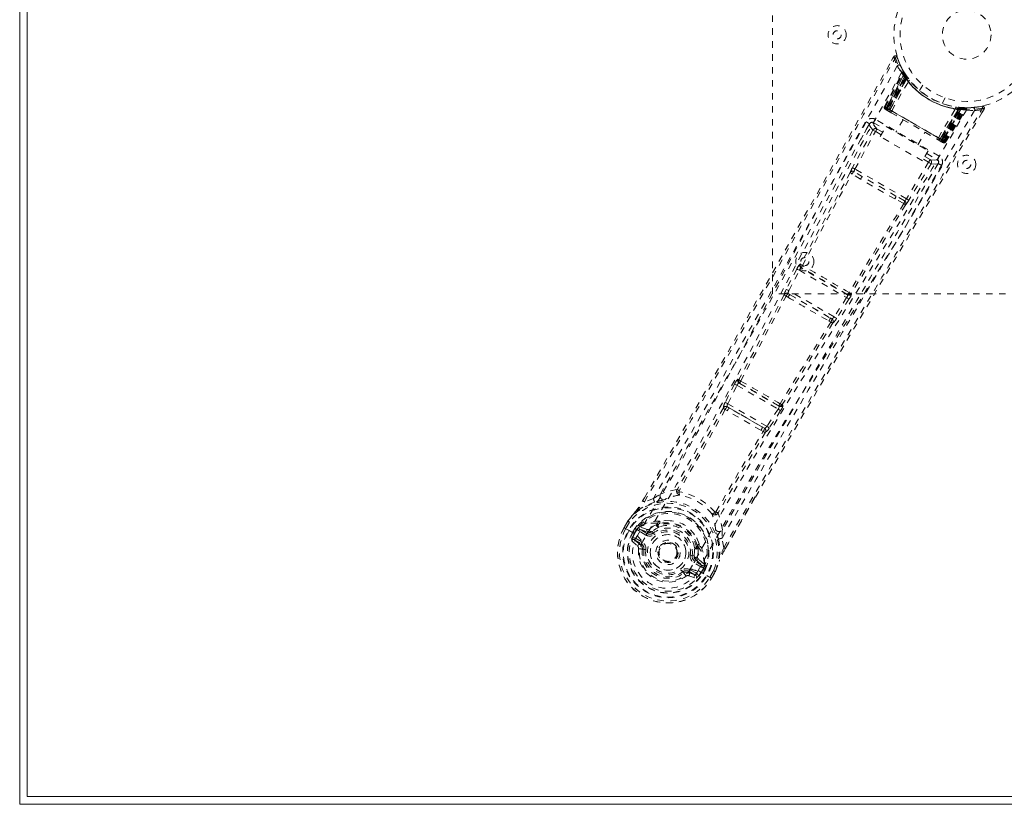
# Model space of a CAD drawing. Header units: inches. Extents: x 16.9 to 112.4, y 51.2 to 74.9.
# Tile 1 of 6: x 16.9 to 32.1, y 51.2 to 63.3. Entities that reach past the tile are written whole.
import ezdxf

# ---------------------------------------------------------------- set-up
doc = ezdxf.new("R2010")
doc.units = ezdxf.units.IN
doc.header["$MEASUREMENT"] = 0
doc.linetypes.add('SLD-Dashed', pattern=[0.075, 0.05, -0.025])
doc.linetypes.add('SLD-Solid', pattern=[0])

msp = doc.modelspace()

# ---------------------------------------------------------------- linework, layer by layer
at = {"color": 7, "linetype": 'SLD-Solid', "lineweight": 15}
for p, q in [((16.862, 51.194), (16.862, 74.944)), ((16.98, 51.312), (16.98, 74.826)), ((16.98, 74.826), (16.98, 51.312)), ((112.244, 51.312), (16.98, 51.312)), ((16.98, 51.312), (112.244, 51.312)), ((112.362, 51.194), (16.862, 51.194))]:
    msp.add_line(p, q, dxfattribs=at)
at = {"color": 7, "linetype": 'SLD-Dashed', "lineweight": 0}
for p, q in [((28.487, 59.069), (28.487, 67.069)), ((30.359, 62.728), (30.326, 62.67)), ((30.385, 62.714), (30.414, 62.723)), ((30.432, 62.672), (30.412, 62.723)), ((30.508, 62.51), (30.501, 62.523)), ((30.511, 62.503), (30.503, 62.516)), ((30.216, 61.96), (30.501, 62.494)), ((30.228, 61.953), (30.508, 62.481)), ((30.521, 62.465), (30.244, 61.939)), ((30.244, 61.944), (30.519, 62.462)), ((30.528, 62.422), (30.25, 61.94)), ((30.256, 61.936), (30.533, 62.416)), ((30.262, 61.933), (30.537, 62.41)), ((30.541, 62.404), (30.267, 61.93)), ((30.548, 62.393), (30.278, 61.924)), ((30.283, 61.921), (30.553, 62.388)), ((30.302, 61.91), (30.561, 62.397)), ((30.561, 62.396), (30.303, 61.91)), ((30.329, 61.895), (30.586, 62.348)), ((30.508, 62.481), (30.501, 62.494)), ((30.54, 62.458), (30.519, 62.491)), ((30.561, 62.397), (30.519, 62.462)), ((30.528, 62.422), (30.552, 62.439)), ((30.533, 62.416), (30.528, 62.422)), ((30.533, 62.416), (30.557, 62.432)), ((30.536, 62.463), (30.552, 62.439)), ((30.537, 62.41), (30.56, 62.427)), ((30.537, 62.41), (30.541, 62.404)), ((30.541, 62.404), (30.565, 62.42)), ((30.548, 62.393), (30.572, 62.41)), ((30.553, 62.388), (30.548, 62.393)), ((30.559, 62.428), (30.55, 62.442)), ((30.552, 62.439), (30.557, 62.432)), ((30.553, 62.388), (30.576, 62.405)), ((30.56, 62.427), (30.559, 62.428)), ((30.561, 62.397), (30.561, 62.396)), ((30.572, 62.41), (30.576, 62.405)), ((30.809, 62.294), (30.76, 62.21)), ((31.107, 62.01), (31.155, 62.094)), ((30.216, 61.96), (30.228, 61.953)), ((30.236, 61.915), (30.242, 61.911)), ((30.244, 61.944), (30.302, 61.91)), ((30.248, 61.908), (30.253, 61.905)), ((30.25, 61.94), (30.256, 61.936)), ((30.255, 61.904), (30.302, 61.877)), ((31.122, 61.437), (30.256, 61.936)), ((30.267, 61.93), (30.262, 61.933)), ((30.264, 61.899), (30.269, 61.896)), ((30.267, 61.93), (31.111, 61.443)), ((30.302, 61.877), (30.269, 61.896)), ((30.278, 61.924), (30.283, 61.921)), ((31.095, 61.452), (30.283, 61.921)), ((30.303, 61.91), (30.302, 61.91)), ((31.049, 61.479), (31.314, 61.928)), ((31.075, 61.463), (31.367, 61.931)), ((31.368, 61.931), (31.076, 61.463)), ((31.364, 61.919), (31.095, 61.452)), ((31.1, 61.449), (31.371, 61.918)), ((31.111, 61.443), (31.384, 61.917)), ((31.392, 61.916), (31.116, 61.44)), ((31.398, 61.916), (31.122, 61.437)), ((31.128, 61.433), (31.407, 61.915)), ((31.131, 61.428), (31.447, 61.93)), ((31.134, 61.429), (31.445, 61.927)), ((31.15, 61.42), (31.467, 61.927)), ((31.162, 61.414), (31.483, 61.927)), ((31.368, 61.948), (31.364, 61.919)), ((31.371, 61.918), (31.364, 61.919)), ((31.367, 61.931), (31.368, 61.931)), ((31.368, 61.948), (31.374, 61.947)), ((31.445, 61.927), (31.368, 61.931)), ((31.374, 61.947), (31.371, 61.918)), ((31.387, 61.946), (31.384, 61.917)), ((31.384, 61.917), (31.392, 61.916)), ((31.395, 61.945), (31.387, 61.946)), ((31.394, 61.945), (31.392, 61.916)), ((31.403, 61.945), (31.394, 61.945)), ((31.396, 61.945), (31.395, 61.945)), ((31.471, 61.941), (31.396, 61.945)), ((31.401, 61.945), (31.398, 61.916)), ((31.407, 61.915), (31.398, 61.916)), ((31.401, 61.945), (31.409, 61.944)), ((31.409, 61.944), (31.407, 61.915)), ((31.409, 61.944), (31.418, 61.944)), ((31.483, 61.927), (31.467, 61.927)), ((31.508, 61.942), (31.492, 61.941)), ((31.724, 61.965), (31.671, 61.956)), ((31.722, 61.864), (31.756, 61.922)), ((31.722, 61.864), (31.756, 61.922)), ((31.723, 61.868), (31.755, 61.923)), ((31.756, 61.922), (31.73, 61.937)), ((31.062, 61.197), (30.078, 61.764)), ((30.506, 61.759), (30.394, 61.566)), ((30.039, 61.598), (29.722, 61.018)), ((29.985, 61.693), (29.845, 61.442)), ((29.992, 61.701), (29.986, 61.695)), ((30.039, 61.598), (30.078, 61.577)), ((30.048, 61.712), (30.219, 61.613)), ((30.191, 61.564), (30.101, 61.616)), ((30.153, 61.498), (30.243, 61.654)), ((30.243, 61.654), (30.892, 61.279)), ((29.761, 60.997), (30.078, 61.577)), ((30.168, 61.525), (30.078, 61.577)), ((30.802, 61.123), (30.153, 61.498)), ((30.732, 61.371), (30.843, 61.564)), ((31.047, 61.446), (31.094, 61.419)), ((31.08, 61.427), (31.047, 61.446)), ((31.076, 61.463), (31.075, 61.463)), ((31.076, 61.463), (31.134, 61.429)), ((31.095, 61.452), (31.1, 61.449)), ((31.116, 61.44), (31.111, 61.443)), ((31.122, 61.437), (31.128, 61.433)), ((31.08, 61.427), (31.085, 61.424)), ((31.096, 61.418), (31.101, 61.415)), ((31.107, 61.412), (31.113, 61.408)), ((31.15, 61.42), (31.162, 61.414)), ((30.892, 61.279), (30.802, 61.123)), ((30.899, 61.103), (30.818, 61.15)), ((30.922, 61.142), (30.84, 61.189)), ((30.869, 61.238), (31.032, 61.144)), ((30.555, 60.538), (29.761, 60.997)), ((30.899, 61.103), (30.555, 60.538)), ((30.938, 61.08), (30.593, 60.515)), ((30.899, 60.833), (31.046, 61.08)), ((31.048, 61.082), (31.05, 61.09)), ((29.849, 60.84), (29.716, 60.924)), ((29.879, 60.879), (29.748, 60.957)), ((30.395, 60.581), (29.879, 60.879)), ((30.515, 60.463), (30.377, 60.536)), ((30.528, 60.507), (30.395, 60.581)), ((28.863, 59.454), (28.701, 59.14)), ((28.922, 59.528), (28.913, 59.529)), ((28.931, 59.47), (28.939, 59.468)), ((29.648, 59.055), (28.931, 59.47)), ((28.741, 59.12), (28.903, 59.434)), ((28.903, 59.434), (29.631, 59.013)), ((34.487, 59.069), (28.487, 59.069)), ((28.698, 59.034), (28.726, 59.018)), ((28.759, 59.058), (28.732, 59.074)), ((29.44, 58.716), (28.741, 59.12)), ((28.759, 59.058), (29.377, 58.701)), ((29.631, 59.013), (29.44, 58.716)), ((29.643, 59.062), (29.648, 59.055)), ((29.708, 59.07), (29.703, 59.077)), ((29.669, 58.989), (29.478, 58.692)), ((29.377, 58.701), (29.405, 58.685)), ((29.359, 58.652), (29.388, 58.636)), ((27.902, 57.679), (27.757, 57.396)), ((27.797, 57.376), (27.941, 57.659)), ((27.941, 57.659), (28.575, 57.293)), ((27.969, 57.749), (27.955, 57.753)), ((27.972, 57.693), (27.986, 57.69)), ((28.59, 57.337), (27.972, 57.693)), ((27.824, 57.308), (27.791, 57.328)), ((28.402, 57.027), (27.797, 57.376)), ((28.579, 57.348), (28.59, 57.337)), ((28.639, 57.362), (28.649, 57.351)), ((27.757, 57.286), (27.791, 57.266)), ((27.824, 57.308), (28.33, 57.017)), ((28.575, 57.293), (28.402, 57.027)), ((28.612, 57.269), (28.439, 57.003)), ((28.309, 56.966), (28.344, 56.947)), ((28.364, 56.997), (28.33, 57.017)), ((27.047, 56.033), (27.047, 56.033)), ((26.482, 55.875), (26.509, 55.921)), ((26.51, 55.921), (26.484, 55.875)), ((26.65, 55.913), (26.509, 55.861)), ((28.221, 55.939), (27.759, 55.139)), ((27.759, 55.137), (28.224, 55.936)), ((27.614, 55.705), (27.614, 55.706)), ((26.195, 55.462), (26.253, 55.563)), ((26.254, 55.562), (26.196, 55.461)), ((26.279, 55.548), (26.222, 55.449)), ((26.255, 55.566), (26.253, 55.563)), ((26.709, 55.53), (26.7, 55.514)), ((26.727, 55.513), (26.717, 55.498)), ((26.73, 55.551), (26.749, 55.56)), ((26.195, 55.462), (26.198, 55.46)), ((26.198, 55.46), (26.245, 55.434)), ((26.245, 55.434), (26.265, 55.423)), ((26.265, 55.423), (26.402, 55.343)), ((26.327, 55.389), (26.363, 55.45)), ((26.327, 55.389), (26.327, 55.389)), ((26.388, 55.434), (26.353, 55.374)), ((26.358, 55.371), (26.353, 55.374)), ((26.397, 55.44), (26.358, 55.371)), ((26.388, 55.434), (26.363, 55.45)), ((26.363, 55.45), (26.363, 55.45)), ((26.388, 55.435), (26.402, 55.448)), ((26.402, 55.448), (26.397, 55.44)), ((26.427, 55.47), (26.421, 55.468)), ((26.534, 55.348), (26.422, 55.413)), ((26.427, 55.47), (26.441, 55.475)), ((26.437, 55.439), (26.562, 55.395)), ((26.549, 55.374), (26.437, 55.439)), ((26.441, 55.475), (26.441, 55.475)), ((26.441, 55.475), (26.441, 55.475)), ((26.551, 55.435), (26.441, 55.475)), ((26.562, 55.395), (26.549, 55.374)), ((26.63, 55.403), (26.648, 55.38)), ((26.313, 55.258), (26.404, 55.178)), ((26.448, 55.198), (26.357, 55.274)), ((26.357, 55.274), (26.458, 55.216)), ((26.372, 55.3), (26.473, 55.242)), ((26.448, 55.198), (26.458, 55.216)), ((26.485, 55.252), (26.486, 55.254)), ((27.353, 55.211), (27.355, 55.191)), ((27.734, 55.154), (27.709, 55.302)), ((26.478, 55.131), (26.479, 55.139)), ((26.502, 55.128), (26.478, 55.131)), ((26.736, 55.152), (26.74, 55.159)), ((26.74, 55.159), (26.748, 55.172)), ((27.315, 55.153), (27.324, 55.169)), ((27.347, 55.162), (27.338, 55.146)), ((27.248, 55.033), (27.277, 55.03)), ((27.39, 54.854), (27.277, 54.919)), ((27.304, 54.967), (27.292, 54.945)), ((27.404, 54.88), (27.292, 54.945)), ((27.304, 54.967), (27.404, 54.88)), ((27.433, 54.902), (27.344, 54.977)), ((27.433, 54.902), (27.437, 54.887)), ((27.117, 54.762), (27.103, 54.781)), ((27.117, 54.762), (27.153, 54.715)), ((27.191, 54.77), (27.201, 54.787)), ((27.302, 54.729), (27.191, 54.77)), ((27.201, 54.787), (27.302, 54.729)), ((27.216, 54.813), (27.317, 54.755)), ((27.22, 54.83), (27.219, 54.829)), ((27.339, 54.802), (27.476, 54.723)), ((27.425, 54.846), (27.385, 54.778)), ((27.385, 54.778), (27.39, 54.775)), ((27.39, 54.775), (27.425, 54.835)), ((27.451, 54.822), (27.416, 54.76)), ((27.43, 54.855), (27.425, 54.846)), ((27.425, 54.836), (27.43, 54.855)), ((27.451, 54.822), (27.425, 54.835)), ((27.437, 54.887), (27.437, 54.888)), ((27.437, 54.887), (27.437, 54.887)), ((27.438, 54.881), (27.437, 54.887)), ((27.451, 54.822), (27.451, 54.822)), ((27.521, 54.699), (27.578, 54.798)), ((27.544, 54.682), (27.603, 54.784)), ((27.545, 54.682), (27.604, 54.783)), ((27.604, 54.783), (27.606, 54.787)), ((27.195, 54.722), (27.31, 54.683)), ((27.476, 54.723), (27.496, 54.711)), ((27.496, 54.711), (27.542, 54.684)), ((27.542, 54.684), (27.545, 54.682))]:
    msp.add_line(p, q, dxfattribs=at)
at = {"color": 7, "linetype": 'SLD-Dashed', "lineweight": 0, "flags": 128}
for points in [[(26.509, 55.921), (27.787, 58.151), (29.075, 60.438), (30.359, 62.728)], [(26.509, 55.861), (27.239, 57.13), (27.968, 58.411), (28.68, 59.671), (28.801, 59.887), (28.927, 60.112), (29.032, 60.3), (29.144, 60.499), (29.267, 60.718), (29.399, 60.954), (29.506, 61.144), (29.634, 61.374), (29.793, 61.656), (29.895, 61.84), (30.022, 62.065), (30.15, 62.294), (30.271, 62.51), (30.385, 62.714)], [(30.359, 62.728), (30.359, 62.728), (30.361, 62.727), (30.367, 62.724), (30.375, 62.719), (30.38, 62.716), (30.385, 62.714)], [(30.411, 62.722), (30.407, 62.729), (30.401, 62.735), (30.394, 62.739), (30.387, 62.742), (30.379, 62.742), (30.372, 62.74), (30.366, 62.736), (30.361, 62.73)], [(30.415, 62.588), (29.898, 61.678), (29.393, 60.763), (28.897, 59.846), (28.408, 58.929), (27.921, 58.017), (27.428, 57.112), (26.923, 56.22), (26.402, 55.343)], [(30.504, 62.513), (30.504, 62.5), (30.501, 62.486)], [(30.482, 62.485), (29.967, 61.576), (29.464, 60.662), (28.972, 59.746), (28.486, 58.83), (28.002, 57.919), (27.511, 57.017), (27.007, 56.128), (26.487, 55.254)], [(30.522, 62.469), (30.52, 62.464), (30.519, 62.462)], [(31.484, 61.907), (30.954, 61.006), (30.415, 60.114), (29.867, 59.229), (29.317, 58.351), (28.77, 57.476), (28.234, 56.6), (27.716, 55.719), (27.22, 54.831)], [(31.607, 61.9), (31.077, 60.997), (30.537, 60.102), (29.991, 59.214), (29.441, 58.333), (28.895, 57.454), (28.358, 56.575), (27.838, 55.692), (27.339, 54.802)], [(27.734, 55.154), (28.468, 56.422), (29.212, 57.692), (29.948, 58.939), (30.061, 59.129), (30.178, 59.326), (30.282, 59.501), (30.384, 59.672), (30.494, 59.857), (30.57, 59.986), (30.651, 60.121), (30.731, 60.256), (30.791, 60.357), (30.862, 60.477), (30.945, 60.616), (31.115, 60.902), (31.219, 61.078), (31.35, 61.296), (31.483, 61.521), (31.61, 61.735), (31.73, 61.937)], [(30.25, 61.94), (30.237, 61.948), (30.226, 61.954), (30.219, 61.958), (30.216, 61.96)], [(30.228, 61.953), (30.231, 61.951), (30.238, 61.947), (30.249, 61.941), (30.262, 61.933)], [(30.239, 61.913), (30.24, 61.912), (30.242, 61.911), (30.245, 61.91), (30.248, 61.908)], [(30.244, 61.944), (30.241, 61.938), (30.241, 61.935)], [(30.278, 61.924), (30.271, 61.928), (30.264, 61.932), (30.258, 61.935), (30.253, 61.938), (30.249, 61.941), (30.246, 61.943), (30.244, 61.944), (30.244, 61.944)], [(30.255, 61.904), (30.255, 61.904), (30.256, 61.903)], [(30.303, 61.91), (30.305, 61.908), (30.311, 61.905), (30.319, 61.9), (30.329, 61.895)], [(30.329, 61.895), (30.508, 61.791), (30.689, 61.687), (30.871, 61.582), (31.049, 61.479)], [(31.724, 61.967), (31.682, 61.958), (31.671, 61.957)], [(31.753, 61.923), (31.756, 61.931), (31.757, 61.939), (31.756, 61.947), (31.753, 61.955), (31.748, 61.961), (31.742, 61.965), (31.734, 61.967), (31.727, 61.967)], [(28.224, 55.936), (29.078, 57.405), (30.414, 59.665), (31.722, 61.864)], [(30.078, 61.764), (30.067, 61.745), (30.057, 61.728), (30.051, 61.717), (30.048, 61.712)], [(30.314, 61.87), (30.315, 61.869), (30.316, 61.869), (30.318, 61.867), (30.321, 61.866)], [(30.321, 61.866), (30.496, 61.764), (30.675, 61.662), (30.853, 61.559), (31.028, 61.457)], [(29.934, 61.725), (29.868, 61.606), (29.784, 61.456), (29.682, 61.274), (29.562, 61.06), (29.44, 60.842), (29.333, 60.651), (29.258, 60.517), (29.191, 60.397), (29.131, 60.291), (29.055, 60.155), (28.976, 60.013), (28.899, 59.877), (28.501, 59.167), (28.1, 58.455), (27.62, 57.608), (27.13, 56.749), (26.65, 55.913)], [(29.986, 61.695), (29.993, 61.658), (30.039, 61.599)], [(30.101, 61.616), (30.055, 61.675), (30.048, 61.712)], [(30.101, 61.616), (30.1, 61.615), (30.099, 61.612), (30.097, 61.609), (30.094, 61.604), (30.091, 61.598), (30.087, 61.591), (30.083, 61.584), (30.078, 61.577)], [(31.028, 61.457), (31.031, 61.456), (31.033, 61.455), (31.035, 61.454), (31.035, 61.453)], [(31.049, 61.479), (31.059, 61.473), (31.067, 61.468), (31.073, 61.465), (31.075, 61.463)], [(31.134, 61.429), (31.134, 61.43), (31.133, 61.431), (31.13, 61.432), (31.125, 61.435), (31.12, 61.438), (31.114, 61.441), (31.107, 61.445), (31.1, 61.449)], [(31.116, 61.44), (31.129, 61.433), (31.14, 61.426), (31.147, 61.422), (31.15, 61.42)], [(31.162, 61.414), (31.159, 61.415), (31.152, 61.419), (31.141, 61.426), (31.128, 61.433)], [(31.101, 61.415), (31.105, 61.413), (31.107, 61.412), (31.109, 61.411), (31.11, 61.41)], [(30.922, 61.142), (30.921, 61.141), (30.92, 61.138), (30.918, 61.135), (30.915, 61.13), (30.912, 61.124), (30.908, 61.117), (30.904, 61.11), (30.899, 61.103)], [(31.032, 61.144), (30.996, 61.132), (30.922, 61.142)], [(31.032, 61.144), (31.034, 61.149), (31.041, 61.16), (31.05, 61.177), (31.062, 61.197)], [(27.709, 55.302), (27.969, 55.752), (28.237, 56.213), (28.512, 56.684), (28.773, 57.128), (29.041, 57.585), (29.322, 58.06), (29.571, 58.481), (29.702, 58.702), (29.841, 58.937), (29.989, 59.185), (30.144, 59.447), (30.285, 59.683), (30.408, 59.89), (30.506, 60.054), (30.616, 60.239), (30.739, 60.446), (30.854, 60.64), (30.953, 60.805), (31.034, 60.943), (31.099, 61.052)], [(29.761, 60.997), (29.748, 61.004), (29.735, 61.011), (29.726, 61.016), (29.722, 61.018)], [(30.938, 61.08), (30.934, 61.082), (30.925, 61.087), (30.913, 61.095), (30.899, 61.103)], [(30.938, 61.08), (31.012, 61.07), (31.048, 61.082)], [(29.688, 60.943), (29.303, 60.235), (28.922, 59.528)], [(28.95, 59.508), (29.33, 60.216), (29.716, 60.924)], [(30.377, 60.536), (30.112, 60.688), (29.849, 60.84)], [(30.395, 60.581), (30.137, 60.73), (29.879, 60.879)], [(30.593, 60.515), (30.59, 60.517), (30.581, 60.523), (30.568, 60.53), (30.555, 60.538)], [(30.515, 60.463), (30.095, 59.775), (29.671, 59.091)], [(30.545, 60.448), (30.125, 59.76), (29.703, 59.077)], [(28.903, 59.434), (28.889, 59.441), (28.876, 59.447), (28.867, 59.452), (28.863, 59.454)], [(28.67, 59.055), (28.32, 58.401), (27.969, 57.749)], [(27.997, 57.727), (28.348, 58.379), (28.698, 59.034)], [(28.701, 59.14), (28.688, 59.111), (28.687, 59.109)], [(28.741, 59.12), (28.728, 59.127), (28.715, 59.133), (28.706, 59.138), (28.701, 59.14)], [(29.669, 58.989), (29.665, 58.992), (29.656, 58.997), (29.644, 59.005), (29.631, 59.013)], [(29.478, 58.692), (29.474, 58.695), (29.465, 58.7), (29.453, 58.708), (29.44, 58.716)], [(29.388, 58.636), (28.995, 58.005), (28.605, 57.375)], [(29.42, 58.622), (29.028, 57.992), (28.639, 57.362)], [(29.478, 58.692), (29.46, 58.666), (29.458, 58.664)], [(27.941, 57.659), (27.928, 57.666), (27.916, 57.672), (27.906, 57.677), (27.902, 57.679)], [(27.941, 57.659), (27.945, 57.667), (27.949, 57.674), (27.953, 57.68), (27.958, 57.686), (27.966, 57.693), (27.972, 57.693)], [(27.797, 57.376), (27.784, 57.383), (27.771, 57.389), (27.762, 57.394), (27.757, 57.396)], [(28.59, 57.337), (28.592, 57.331), (28.59, 57.321), (28.587, 57.314), (28.584, 57.308), (28.58, 57.3), (28.575, 57.293)], [(27.729, 57.31), (27.378, 56.68), (27.02, 56.058)], [(27.757, 57.286), (27.405, 56.656), (27.047, 56.033)], [(28.309, 56.966), (28.05, 57.115), (27.791, 57.266)], [(28.33, 57.017), (28.076, 57.161), (27.824, 57.308)], [(28.612, 57.269), (28.608, 57.272), (28.599, 57.278), (28.587, 57.285), (28.575, 57.293)], [(28.364, 56.997), (28.365, 56.997), (28.367, 56.997), (28.371, 56.998), (28.381, 57.004), (28.392, 57.014), (28.402, 57.027)], [(28.439, 57.003), (28.435, 57.005), (28.426, 57.011), (28.415, 57.019), (28.402, 57.027)], [(27.614, 55.706), (27.974, 56.328), (28.344, 56.947)], [(28.378, 56.934), (28.009, 56.316), (27.649, 55.694)], [(27.013, 56.051), (26.883, 56.025), (26.757, 55.982)], [(27.013, 56.051), (27.01, 56.042), (27.01, 56.032), (27.012, 56.023), (27.017, 56.017), (27.024, 56.012), (27.032, 56.011), (27.041, 56.013), (27.05, 56.018)], [(26.667, 55.858), (26.517, 55.801), (26.372, 55.707)], [(26.509, 55.861), (26.504, 55.864), (26.498, 55.867), (26.493, 55.87), (26.489, 55.872), (26.485, 55.874), (26.483, 55.875), (26.482, 55.875), (26.482, 55.875)], [(26.814, 55.893), (26.806, 55.89), (26.793, 55.887)], [(26.253, 55.563), (26.313, 55.64), (26.365, 55.699)], [(26.372, 55.707), (26.317, 55.647), (26.255, 55.566)], [(26.372, 55.707), (26.368, 55.704), (26.365, 55.699)], [(27.6, 55.701), (27.6, 55.691), (27.603, 55.682), (27.608, 55.675), (27.615, 55.671), (27.623, 55.67), (27.632, 55.673), (27.64, 55.678), (27.647, 55.686)], [(27.714, 55.429), (27.69, 55.56), (27.647, 55.686)], [(26.253, 55.563), (26.253, 55.563), (26.254, 55.562), (26.256, 55.561), (26.259, 55.559), (26.263, 55.557), (26.268, 55.554), (26.273, 55.551), (26.279, 55.548)], [(26.255, 55.566), (26.256, 55.566), (26.258, 55.565), (26.26, 55.563), (26.263, 55.56), (26.266, 55.558), (26.27, 55.555), (26.275, 55.551), (26.279, 55.548)], [(26.7, 55.514), (26.645, 55.485), (26.586, 55.441)], [(26.907, 55.57), (26.842, 55.573), (26.749, 55.56)], [(26.222, 55.449), (26.216, 55.452), (26.211, 55.455), (26.206, 55.457), (26.202, 55.46), (26.198, 55.461), (26.196, 55.462), (26.195, 55.462), (26.195, 55.462)], [(26.353, 55.374), (26.35, 55.376), (26.344, 55.379), (26.336, 55.384), (26.327, 55.389)], [(26.388, 55.434), (26.388, 55.434), (26.388, 55.435)], [(26.422, 55.413), (26.407, 55.424), (26.397, 55.44)], [(26.437, 55.439), (26.436, 55.438), (26.435, 55.437), (26.434, 55.434), (26.432, 55.431), (26.43, 55.427), (26.427, 55.423), (26.425, 55.418), (26.422, 55.413)], [(26.534, 55.348), (26.537, 55.353), (26.54, 55.358), (26.542, 55.362), (26.545, 55.366), (26.547, 55.369), (26.548, 55.372), (26.549, 55.373), (26.549, 55.374)], [(26.586, 55.441), (26.566, 55.433), (26.551, 55.435)], [(26.736, 55.472), (26.685, 55.445), (26.63, 55.403)], [(26.666, 55.356), (26.662, 55.361), (26.659, 55.365), (26.656, 55.369), (26.653, 55.373), (26.651, 55.376), (26.649, 55.378), (26.648, 55.379), (26.648, 55.38)], [(27.353, 55.211), (27.318, 55.299), (27.283, 55.353)], [(27.614, 55.413), (27.611, 55.425), (27.609, 55.433)], [(26.326, 55.307), (26.35, 55.308), (26.372, 55.3)], [(26.372, 55.3), (26.369, 55.295), (26.367, 55.291), (26.364, 55.286), (26.362, 55.282), (26.36, 55.279), (26.359, 55.277), (26.358, 55.275), (26.357, 55.274)], [(27.219, 54.829), (27.175, 54.765), (27.118, 54.712), (27.05, 54.672), (26.973, 54.647), (26.892, 54.637), (26.81, 54.643), (26.73, 54.664), (26.655, 54.699), (26.587, 54.747), (26.529, 54.806), (26.483, 54.874), (26.451, 54.949), (26.434, 55.028), (26.435, 55.107), (26.452, 55.183), (26.485, 55.252)], [(26.473, 55.242), (26.47, 55.237), (26.468, 55.232), (26.465, 55.228), (26.463, 55.224), (26.461, 55.221), (26.46, 55.218), (26.459, 55.217), (26.458, 55.216)], [(26.902, 55.235), (26.943, 55.222), (26.958, 55.213)], [(27.653, 55.289), (27.678, 55.131), (27.669, 54.958)], [(26.532, 55.124), (26.526, 55.125), (26.521, 55.126), (26.516, 55.126), (26.511, 55.127), (26.507, 55.127), (26.505, 55.128), (26.503, 55.128), (26.502, 55.128)], [(27.277, 55.03), (27.285, 55.098), (27.284, 55.156)], [(27.338, 55.146), (27.34, 55.084), (27.332, 55.01)], [(27.759, 55.137), (27.76, 55.138), (27.759, 55.138), (27.757, 55.14), (27.754, 55.142), (27.75, 55.145), (27.745, 55.148), (27.74, 55.151), (27.734, 55.154)], [(27.218, 55.037), (27.224, 55.036), (27.229, 55.036), (27.235, 55.035), (27.239, 55.034), (27.243, 55.034), (27.246, 55.034), (27.247, 55.033), (27.248, 55.033)], [(27.277, 54.919), (27.28, 54.924), (27.283, 54.929), (27.285, 54.933), (27.287, 54.937), (27.289, 54.94), (27.291, 54.943), (27.291, 54.944), (27.292, 54.945)], [(27.332, 55.01), (27.335, 54.989), (27.344, 54.977)], [(27.604, 54.783), (27.641, 54.874), (27.665, 54.948)], [(27.606, 54.787), (27.64, 54.871), (27.669, 54.958)], [(27.665, 54.948), (27.668, 54.953), (27.669, 54.958)], [(27.084, 54.805), (27.088, 54.801), (27.091, 54.796), (27.094, 54.792), (27.097, 54.788), (27.099, 54.786), (27.101, 54.783), (27.102, 54.782), (27.103, 54.781)], [(27.133, 54.771), (27.125, 54.767), (27.117, 54.762)], [(27.191, 54.77), (27.151, 54.776), (27.133, 54.771)], [(27.216, 54.813), (27.213, 54.808), (27.21, 54.804), (27.208, 54.799), (27.205, 54.795), (27.204, 54.792), (27.202, 54.79), (27.201, 54.788), (27.201, 54.787)], [(27.302, 54.729), (27.302, 54.73), (27.303, 54.731), (27.304, 54.734), (27.306, 54.737), (27.309, 54.741), (27.311, 54.745), (27.314, 54.75), (27.317, 54.755)], [(27.317, 54.755), (27.335, 54.74), (27.345, 54.718)], [(27.39, 54.854), (27.392, 54.859), (27.395, 54.864), (27.398, 54.868), (27.4, 54.872), (27.402, 54.875), (27.403, 54.878), (27.404, 54.879), (27.404, 54.88)], [(27.425, 54.846), (27.407, 54.847), (27.39, 54.854)], [(27.425, 54.836), (27.425, 54.836), (27.425, 54.835)], [(27.606, 54.787), (27.605, 54.787), (27.603, 54.788), (27.6, 54.789), (27.597, 54.79), (27.593, 54.792), (27.588, 54.794), (27.583, 54.796), (27.578, 54.798)], [(27.578, 54.798), (27.583, 54.795), (27.589, 54.792), (27.594, 54.789), (27.598, 54.787), (27.601, 54.785), (27.603, 54.784), (27.604, 54.783), (27.604, 54.783)], [(27.545, 54.682), (27.546, 54.682), (27.545, 54.683), (27.543, 54.685), (27.54, 54.687), (27.536, 54.689), (27.531, 54.692), (27.526, 54.696), (27.521, 54.699)]]:
    msp.add_lwpolyline(points, dxfattribs=at)
at = {"color": 7, "linetype": 'SLD-Dashed', "lineweight": 0}
for centre, radius in [((31.487, 63.069), 1.125), ((31.487, 63.069), 1.03), ((31.487, 63.069), 0.376), ((29.487, 63.069), 0.141), ((29.487, 63.069), 0.0625), ((31.487, 61.069), 0.141), ((31.487, 61.069), 0.0625), ((28.987, 59.569), 0.141), ((28.987, 59.569), 0.0625), ((26.875, 55.081), 0.7), ((26.875, 55.081), 0.69), ((26.875, 55.081), 0.623), ((26.875, 55.081), 0.32), ((26.875, 55.081), 0.275), ((26.875, 55.081), 0.188), ((26.875, 55.081), 0.156), ((26.875, 55.081), 0.142), ((26.875, 55.081), 0.139), ((26.875, 55.081), 0.138)]:
    msp.add_circle(centre, radius, dxfattribs=at)
for centre, radius, start, end in [((30.385, 62.714), 0.03, 17.8623, 150.7212), ((31.513, 63.107), 1.214, 198.1787, 205.3175), ((31.487, 63.069), 1.158, 197.8706, 282.1289), ((31.484, 63.067), 1.124, 197.9089, 205.362), ((30.441, 62.573), 0.03, 25.9372, 149.8254), ((31.596, 63.282), 1.37, 210.452, 215.5689), ((31.487, 63.069), 1.128, 205.3524, 210.4889), ((30.511, 62.454), 0.0429, 84.1671, 133.0252), ((30.474, 62.508), 0.03, 331.9826, 28.9481), ((31.428, 63.036), 1.06, 208.9261, 209.865), ((30.439, 62.487), 0.0714, 1.6397, 28.9275), ((30.482, 62.495), 0.0299, 331.9028, 29.7319), ((31.49, 63.07), 1.13, 209.7466, 214.7202), ((31.506, 63.082), 1.153, 209.96, 214.0346), ((31.487, 63.069), 1.127, 210.4889, 269.5111), ((31.503, 63.096), 1.19, 210.8883, 269.1117), ((31.287, 62.754), 0.828, 198.2839, 203.6132), ((31.273, 62.746), 0.81, 199.1343, 204.507), ((30.493, 62.476), 0.03, 346.8902, 31.2726), ((30.493, 62.476), 0.0299, 331.8031, 30.7746), ((31.503, 63.079), 1.147, 210.8466, 215.6948), ((31.282, 62.746), 0.814, 200.4118, 205.6578), ((31.487, 63.068), 1.155, 214.3786, 265.6214), ((31.486, 63.068), 1.155, 215.0794, 264.9205), ((31.486, 63.068), 1.155, 216.0603, 263.9398), ((30.535, 62.411), 0.0297, 331.4772, 34.5229), ((30.535, 62.411), 0.0297, 331.4844, 34.5636), ((31.224, 62.702), 0.73, 204.7835, 208.9965), ((30.569, 62.379), 0.0345, 298.979, 345.1471), ((31.469, 63.037), 1.12, 217.9469, 262.0531), ((30.243, 61.945), 0.03, 151.9917, 239.9936), ((30.291, 61.967), 0.0742, 185.9483, 223.2591), ((30.254, 61.939), 0.03, 151.9628, 239.9767), ((30.336, 62.051), 0.166, 229.6, 238.3397), ((30.27, 61.93), 0.03, 151.9303, 239.9361), ((30.612, 61.723), 0.415, 149.0258, 153.0229), ((30.77, 61.633), 0.59, 149.4015, 152.0235), ((30.63, 61.712), 0.423, 149.0301, 152.9541), ((30.657, 61.697), 0.442, 149.0782, 152.8315), ((30.666, 61.692), 0.446, 149.0878, 152.8099), ((30.328, 61.896), 0.0299, 151.7945, 239.8119), ((30.329, 61.896), 0.0299, 151.7963, 239.8163), ((30.356, 61.872), 0.0354, 139.2821, 189.192), ((31.348, 61.929), 0.0345, 134.849, 181.0161), ((31.301, 62.658), 0.73, 271.0019, 275.215), ((31.393, 61.915), 0.0297, 85.4297, 148.5242), ((31.394, 61.915), 0.0297, 85.477, 148.5227), ((31.311, 62.724), 0.808, 274.3245, 279.6078), ((31.487, 63.069), 1.128, 264.2649, 269.1949), ((31.314, 62.721), 0.809, 275.4895, 280.87), ((31.315, 62.734), 0.823, 276.3709, 281.7321), ((31.393, 61.805), 0.138, 59.4183, 83.4581), ((31.471, 61.912), 0.0299, 89.2274, 148.1994), ((31.47, 61.914), 0.0273, 87.6601, 152.2942), ((31.487, 63.04), 1.098, 268.6328, 270.2653), ((31.492, 61.911), 0.0299, 90.275, 148.0927), ((31.487, 63.069), 1.127, 269.511, 274.6484), ((31.443, 61.916), 0.0429, 346.9745, 35.8338), ((31.508, 61.912), 0.03, 91.0462, 148.0146), ((31.617, 63.27), 1.369, 264.4305, 269.5497), ((31.488, 63.062), 1.12, 274.6284, 282.0872), ((31.581, 61.915), 0.03, 330.1645, 94.0726), ((31.508, 63.105), 1.209, 274.6689, 281.8403), ((31.73, 61.937), 0.03, 329.2794, 102.1368), ((31.647, 61.934), 0.0837, 1.918, 22.5377), ((30.026, 61.674), 0.105, 60.0041, 150.7384), ((-406.528, 304.617), 499.555, 330.15122, 330.90393), ((29.166, 60.322), 1.6, 59.1334, 61.2826), ((30.026, 61.676), 0.0423, 58.0356, 143.4334), ((30.079, 61.577), 0.0451, 60.4295, 150.9018), ((31.015, 61.491), 0.0369, 291.8655, 339.6607), ((31.05, 61.479), 0.0299, 240.1875, 328.2021), ((31.051, 61.479), 0.0299, 240.184, 328.2073), ((30.706, 61.669), 0.446, 327.1843, 330.9072), ((30.712, 61.665), 0.444, 327.1781, 330.9135), ((30.739, 61.649), 0.425, 327.0552, 330.9618), ((30.605, 61.728), 0.586, 327.967, 330.6057), ((30.76, 61.637), 0.413, 326.9684, 330.9842), ((31.107, 61.452), 0.0356, 232.0655, 320.2958), ((31.109, 61.445), 0.03, 240.0618, 328.0699), ((31.18, 61.561), 0.163, 241.705, 250.6254), ((31.125, 61.436), 0.03, 240.0283, 328.0326), ((31.131, 61.482), 0.0742, 256.737, 294.0541), ((31.136, 61.43), 0.03, 240.0047, 328.0049), ((30.899, 61.103), 0.0451, 329.0369, 59.5679), ((31.012, 61.107), 0.0423, 336.5698, 61.9591), ((31.009, 61.106), 0.105, 329.2648, 59.9934), ((459.685, -195.492), 499.56, 149.09608, 149.84879), ((30.07, 60.818), 0.401, 150.0776, 161.837), ((29.852, 60.944), 0.105, 149.6316, 172.4769), ((30.269, 59.685), 1.6, 58.7177, 60.8663), ((29.726, 60.917), 0.0456, 61.753, 145.8277), ((29.78, 61.05), 0.141, 229.465, 243.0592), ((29.809, 60.867), 0.109, 124.2118, 148.3468), ((29.931, 60.807), 0.0888, 125.6003, 157.6394), ((30.306, 60.59), 0.0889, 322.3684, 354.3912), ((30.464, 60.59), 0.105, 307.528, 330.3699), ((30.418, 60.515), 0.111, 331.7802, 355.6639), ((30.591, 60.579), 0.139, 236.857, 250.6197), ((30.504, 60.468), 0.0456, 334.1738, 58.2466), ((30.246, 60.716), 0.401, 318.1482, 329.9231), ((29.057, 59.377), 0.209, 133.5106, 158.4111), ((28.957, 59.42), 0.0564, 118.2485, 165.7289), ((28.954, 59.508), 0.0451, 152.9244, 239.4012), ((28.962, 59.507), 0.0451, 152.986, 239.3827), ((28.989, 59.59), 0.0909, 222.9969, 244.8454), ((28.994, 59.475), 0.055, 143.1542, 186.3385), ((12.88, 30.841), 32.825, 59.2911, 60.7089), ((10.99, 27.567), 36.643, 59.3488, 60.6511), ((28.805, 59.043), 0.136, 150.7247, 174.7031), ((28.71, 59.034), 0.0455, 61.2531, 151.8259), ((28.733, 59.11), 0.0837, 221.1192, 245.2103), ((28.777, 59), 0.0867, 121.6269, 156.5719), ((28.801, 58.988), 0.0814, 121.3056, 158.7563), ((45.431, 87.22), 32.778, 239.3604, 240.6396), ((28.799, 59.084), 0.068, 148.3652, 188.9008), ((45.748, 87.77), 33.362, 239.3871, 240.6128), ((29.592, 59.054), 0.0564, 314.2708, 1.7572), ((29.621, 59.112), 0.0546, 293.5196, 336.9898), ((29.665, 59.102), 0.0451, 240.6204, 327.0122), ((29.67, 59.095), 0.0451, 240.5922, 327.0824), ((29.505, 59.119), 0.209, 321.5849, 346.4918), ((29.723, 59.166), 0.0908, 235.1452, 257.0297), ((29.296, 58.703), 0.0814, 321.2432, 358.6953), ((29.38, 58.749), 0.068, 291.1085, 331.6307), ((29.318, 58.688), 0.087, 323.4685, 358.3329), ((29.436, 58.705), 0.0843, 234.869, 258.7993), ((29.384, 58.648), 0.0424, 10.4363, 60.422), ((29.341, 58.733), 0.136, 305.3355, 329.2492), ((29.382, 58.646), 0.0448, 327.9372, 12.9095), ((28.055, 57.624), 0.163, 128.1258, 160.2218), ((27.995, 57.732), 0.0451, 153.2334, 239.1326), ((28.01, 57.729), 0.0451, 153.3922, 239.1046), ((28.029, 57.794), 0.0751, 217.0779, 244.8877), ((28.044, 57.693), 0.0578, 144.2222, 182.3477), ((11.987, 29.293), 32.594, 59.3981, 60.6019), ((9.62, 25.194), 37.364, 59.4615, 60.5383), ((27.909, 57.298), 0.181, 147.2177, 176.4663), ((27.769, 57.288), 0.0457, 61.8532, 151.7296), ((27.852, 57.244), 0.104, 125.9696, 156.1362), ((27.845, 57.346), 0.0575, 147.8189, 197.5925), ((28.553, 57.399), 0.0574, 297.4993, 335.927), ((28.601, 57.387), 0.0451, 240.8986, 326.6046), ((28.612, 57.376), 0.0451, 240.86, 326.7737), ((28.648, 57.437), 0.0749, 235.1001, 262.943), ((28.488, 57.375), 0.163, 319.7786, 351.8758), ((27.788, 57.352), 0.073, 215.7455, 244.5956), ((27.884, 57.228), 0.101, 126.5306, 157.7635), ((28.23, 57.028), 0.101, 322.2352, 353.4745), ((28.261, 57.008), 0.104, 323.8628, 354.0311), ((28.386, 57.008), 0.0735, 235.5121, 264.1472), ((28.34, 56.959), 0.0457, 328.2685, 58.1482), ((28.278, 57.085), 0.181, 303.5351, 332.775), ((23.824, 60.494), 5.382, 301.6697, 303.0285), ((26.811, 55.954), 0.0608, 152.5685, 272.0041), ((27.191, 55.084), 0.893, 98.8527, 115.0106), ((27.068, 56.025), 0.0608, 154.044, 256.2261), ((27.008, 56.063), 0.0134, 296.1039, 333.2875), ((27.079, 56.096), 0.0708, 212.7124, 242.7185), ((27.059, 56.028), 0.0128, 156.6404, 227.6715), ((27.121, 55.997), 0.0738, 163.243, 205.0229), ((26.869, 55.069), 0.966, 40.8189, 79.1817), ((26.906, 55.135), 0.844, 40.0604, 79.9395), ((26.875, 55.081), 0.787, 338.0937, 141.9063), ((26.875, 55.081), 0.758, 338.0937, 141.9064), ((25.439, 56.443), 1.187, 321.212, 331.4266), ((23.773, 58.153), 3.569, 316.7476, 320.0564), ((27.097, 56.022), 0.461, 193.6624, 200.8267), ((27.221, 53.715), 2.214, 101.1337, 104.4909), ((26.875, 55.081), 0.632, 335.8274, 144.1726), ((26.875, 55.081), 0.602, 336.0327, 143.9673), ((27.546, 55.751), 0.0738, 274.9823, 316.7548), ((27.596, 55.72), 0.0608, 223.7744, 325.9561), ((26.72, 55.356), 0.893, 4.9881, 21.1484), ((27.604, 55.713), 0.0128, 252.3478, 323.3525), ((27.652, 55.765), 0.0709, 237.2843, 267.2789), ((27.66, 55.687), 0.0133, 146.7778, 183.9371), ((26.712, 55.07), 0.492, 85.7078, 125.48), ((26.66, 55.092), 0.441, 83.5932, 119.744), ((26.728, 55.502), 0.0305, 155.7193, 285.4463), ((26.739, 55.538), 0.0459, 211.1413, 241.6912), ((26.75, 55.511), 0.0448, 116.2199, 154.9404), ((26.749, 55.554), 0.046, 211.1913, 241.7077), ((26.869, 55.07), 0.453, 10.4513, 109.5487), ((26.755, 55.496), 0.033, 101.6143, 148.1191), ((26.785, 55.544), 0.0396, 155.1637, 202.8884), ((26.855, 55.046), 0.494, 17.4882, 102.5117), ((26.885, 55.098), 0.473, 32.6137, 87.3863), ((26.875, 55.081), 0.78, 150, 329.3038), ((26.875, 55.081), 0.78, 150.7166, 329.2834), ((26.875, 55.081), 0.75, 150.5684, 329.4315), ((26.875, 55.081), 0.629, 150.6527, 329.3473), ((26.875, 55.081), 0.599, 150.6527, 329.3473), ((26.875, 55.081), 0.593, 150.6711, 157.6091), ((26.495, 55.379), 0.116, 129.6261, 143.1161), ((26.451, 55.466), 0.0306, 175.4189, 240.9373), ((26.594, 55.451), 0.119, 240.0001, 307.2259), ((26.577, 55.421), 0.0299, 151.1687, 238.9509), ((26.594, 55.451), 0.089, 240, 307.226), ((26.589, 55.454), 0.0649, 244.9232, 308.68), ((26.615, 55.431), 0.031, 160.1791, 298.3488), ((26.875, 55.081), 0.275, 0.0001, 179.9999), ((26.875, 55.081), 0.376, 352.774, 127.226), ((26.875, 55.081), 0.346, 352.774, 127.2259), ((26.752, 55.503), 0.0347, 189.3925, 242.7319), ((26.878, 55.087), 0.411, 9.7061, 110.2937), ((27.663, 55.462), 0.0608, 208.0031, 327.4257), ((25.521, 54.698), 2.212, 15.5074, 18.8677), ((33.056, 55.146), 5.35, 176.9677, 178.3347), ((26.517, 55.228), 0.206, 157.6592, 171.6546), ((26.342, 55.249), 0.0299, 58.0514, 162.1041), ((26.867, 55.068), 0.541, 149.3502, 330.6498), ((26.607, 55.453), 0.233, 208.0374, 238.5943), ((26.434, 55.172), 0.0301, 61.4229, 167.6525), ((26.407, 55.14), 0.0715, 359.6318, 55.2057), ((26.414, 55.139), 0.089, 352.774, 60), ((26.414, 55.139), 0.119, 352.7727, 60.0004), ((27.321, 55.234), 0.0396, 277.12, 324.8269), ((26.94, 54.932), 0.499, 354.8902, 33.9921), ((27.579, 55.744), 0.461, 279.1743, 286.3351), ((26.374, 55.144), 0.0454, 352.4793, 48.6955), ((26.875, 55.081), 0.459, 172.774, 307.226), ((26.635, 56.6), 1.477, 261.6238, 263.9249), ((26.875, 55.081), 0.4, 172.774, 307.226), ((26.875, 55.081), 0.376, 172.774, 307.226), ((26.875, 55.081), 0.346, 172.7741, 307.226), ((26.875, 55.081), 0.275, 180.0001, 359.9999), ((27.313, 55.164), 0.0305, 194.5457, 324.2872), ((27.303, 55.185), 0.0347, 237.2611, 290.6096), ((27.339, 55.192), 0.0459, 238.3016, 268.8675), ((27.295, 55.184), 0.033, 331.8797, 18.3886), ((27.348, 55.208), 0.0459, 238.2882, 268.8117), ((27.31, 55.187), 0.0449, 325.0873, 3.9398), ((26.993, 54.9), 0.44, 0.2256, 36.4284), ((28.772, 54.518), 1.187, 148.5714, 158.7902), ((31.086, 53.93), 3.568, 159.9433, 163.2522), ((27.336, 55.022), 0.119, 172.773, 239.9999), ((27.336, 55.022), 0.089, 172.774, 240), ((27.308, 55.03), 0.031, 181.5722, 319.9013), ((27.341, 55.02), 0.0649, 171.316, 235.083), ((27.319, 54.993), 0.0299, 241.0972, 328.7803), ((27.156, 54.71), 0.119, 59.9996, 127.2265), ((27.156, 54.71), 0.089, 60, 127.226), ((27.175, 54.744), 0.0301, 312.3435, 58.5818), ((27.329, 55.023), 0.221, 240.3096, 272.5191), ((26.875, 55.081), 0.593, 322.3909, 329.3289), ((26.871, 53.87), 1.044, 58.5359, 60.1629), ((27.42, 54.906), 0.0306, 239.0762, 304.5703), ((27.352, 54.892), 0.0864, 334.5684, 352.6915), ((27.578, 54.798), 0.03, 330.0028, 335.051), ((27.181, 54.679), 0.0453, 71.2402, 127.5853), ((27.288, 54.703), 0.0299, 317.8916, 61.9513), ((27.182, 54.844), 0.206, 308.3467, 322.3344)]:
    msp.add_arc(centre, radius, start, end, dxfattribs=at)

doc.saveas('drawing.dxf')
